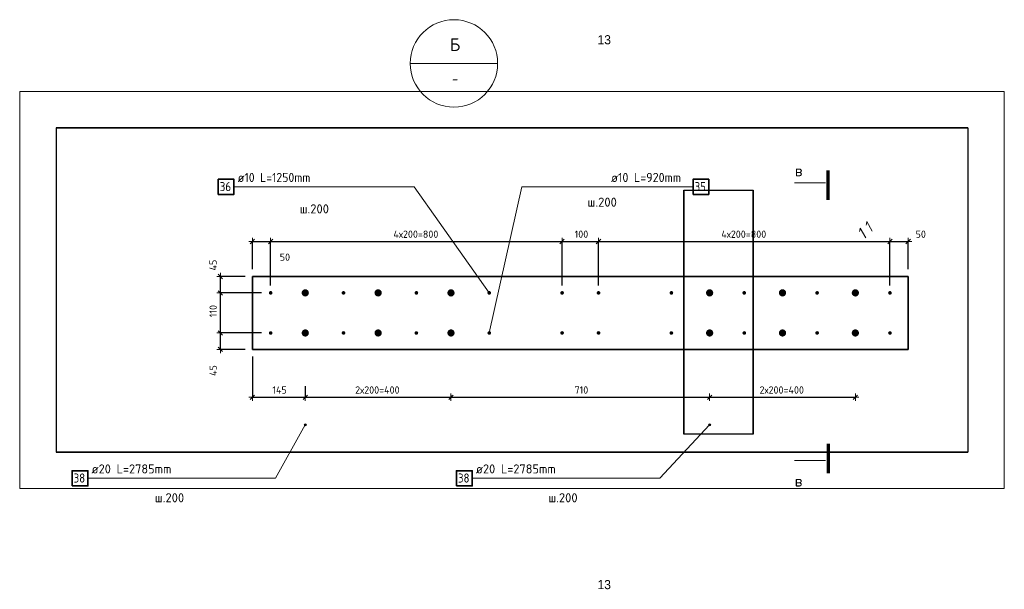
# Model space of a CAD drawing. Header units: millimetres. Extents: x -3170 to 89801, y -74170 to 82422.
# Tile 76 of 105: x 85319 to 88022, y 30643 to 32206. Entities that reach past the tile are written whole.
import ezdxf

# ---------------------------------------------------------------- set-up
doc = ezdxf.new("R2010")
doc.units = ezdxf.units.MM
doc.header["$PDMODE"] = 65
for name, color, linetype, lineweight in [('Standard', 7, 'Continuous', 25), ('Арм.стержн. Выпуски', 180, 'Continuous', 35), ('Размерная линия_ общее', 7, 'Continuous', 13), ('Размерная линия_ общее_1', 7, 'Continuous', 13)]:
    doc.layers.add(name, color=color, linetype=linetype, lineweight=lineweight)
doc.styles.add('ARIAL', font='ARIAL.TTF')
doc.styles.add('ISOCPEUR', font='ISOCPEUR')
doc.styles.add('ITALICT', font='ITALICT_.TTF')
doc.dimstyles.new('DIMSTYLE_12', dxfattribs={"dimtxt": 20, "dimasz": 20, "dimexe": 0, "dimexo": 0, "dimgap": 10, "dimtad": 2, "dimdec": 0, "dimrnd": 5, "dimzin": 12, "dimdsep": 46, "dimtxsty": 'ISOCPEUR', "dimblk1": 'ALL_ML_STRICH', "dimblk2": 'ALL_ML_STRICH', "dimsah": 1, "dimcen": 0, "dimclrd": 7, "dimclre": 256, "dimclrt": 7, "dimadec": 0, "dimazin": 0, "dimtfac": 1, "dimtdec": 0, "dimtix": 1, "dimtmove": 2, "dimatfit": 3, "dimfxl": 0, "dimtzin": 0, "dimlwd": 0, "dimlwe": -3, "dimarcsym": 0})
doc.dimstyles.new('DIMSTYLE_22', dxfattribs={"dimtxt": 20, "dimasz": 20, "dimexe": 0, "dimexo": 0, "dimgap": 10, "dimtad": 0, "dimdec": 0, "dimrnd": 5, "dimzin": 12, "dimdsep": 46, "dimtxsty": 'ISOCPEUR', "dimblk1": 'ALL_ML_STRICH', "dimblk2": 'ALL_ML_STRICH', "dimsah": 1, "dimcen": 0, "dimclrd": 7, "dimclre": 256, "dimclrt": 7, "dimadec": 0, "dimazin": 0, "dimtfac": 1, "dimtdec": 0, "dimtix": 1, "dimtmove": 2, "dimatfit": 3, "dimfxl": 0, "dimtzin": 0, "dimlwd": 0, "dimlwe": -3, "dimarcsym": 0})

# ---------------------------------------------------------------- blocks, each defined once
blk = doc.blocks.new('ALL_ML_STRICH')
at = {"color": 0, "linetype": 'ByBlock', "lineweight": -2}
for p, q in [((-1, 0), (0.5, 0)), ((-0.3, -0.3), (0.3, 0.3)), ((0, -0.5), (0, 0.5))]:
    blk.add_line(p, q, dxfattribs=at)
blk = doc.blocks.new('*D719')
at = {"layer": 'DEFPOINTS', "color": 7, "linetype": 'Continuous', "lineweight": 13, "transparency": 33554687}
for p in [(85957.7, 31301.4), (86102.7, 31220.4), (85957.7, 31169.9)]:
    blk.add_point(p, dxfattribs=at)
at = {"layer": 'Размерная линия_ общее_1', "color": 253, "linetype": 'Continuous', "lineweight": -2, "true_color": 0xa0a0a0, "transparency": 33554687}
for p, q in [((85957.7, 31281.4), (85957.7, 31169.9)), ((86102.7, 31200.4), (86102.7, 31169.9))]:
    blk.add_line(p, q, dxfattribs=at)
at = {"layer": 'Размерная линия_ общее_1', "color": 7, "linetype": 'Continuous', "lineweight": -2, "transparency": 33554687}
blk.add_line((85957.7, 31169.9), (86102.7, 31169.9), dxfattribs=at)
at = {"layer": 'Размерная линия_ общее_1', "color": 7, "linetype": 'Continuous', "lineweight": 13, "transparency": 33554687, "xscale": 20, "yscale": 20, "zscale": 20, "rotation": 180}
blk.add_blockref('ALL_ML_STRICH', (85957.7, 31169.9), dxfattribs=at)
at = {"layer": 'Размерная линия_ общее_1', "color": 7, "linetype": 'Continuous', "lineweight": 13, "transparency": 33554687, "xscale": 20, "yscale": 20, "zscale": 20}
blk.add_blockref('ALL_ML_STRICH', (86102.7, 31169.9), dxfattribs=at)
at = {"layer": 'Размерная линия_ общее_1', "color": 7, "linetype": 'Continuous', "lineweight": 13, "transparency": 33554687, "insert": (86032.2, 31189.9), "char_height": 20, "width": 60, "attachment_point": 5, "style": 'ISOCPEUR'}
blk.add_mtext('\\A1;{145}', dxfattribs=at)
blk = doc.blocks.new('*D720')
at = {"layer": 'DEFPOINTS', "color": 7, "linetype": 'Continuous', "lineweight": 13, "transparency": 33554687}
for p in [(86102.7, 31220.4), (86502.7, 31195.4), (86102.7, 31169.9)]:
    blk.add_point(p, dxfattribs=at)
at = {"layer": 'Размерная линия_ общее_1', "color": 253, "linetype": 'Continuous', "lineweight": -2, "true_color": 0xa0a0a0, "transparency": 33554687}
for p, q in [((86102.7, 31200.4), (86102.7, 31169.9)), ((86502.7, 31175.4), (86502.7, 31169.9))]:
    blk.add_line(p, q, dxfattribs=at)
at = {"layer": 'Размерная линия_ общее_1', "color": 7, "linetype": 'Continuous', "lineweight": -2, "transparency": 33554687}
blk.add_line((86102.7, 31169.9), (86502.7, 31169.9), dxfattribs=at)
at = {"layer": 'Размерная линия_ общее_1', "color": 7, "linetype": 'Continuous', "lineweight": 13, "transparency": 33554687, "xscale": 20, "yscale": 20, "zscale": 20, "rotation": 180}
blk.add_blockref('ALL_ML_STRICH', (86102.7, 31169.9), dxfattribs=at)
at = {"layer": 'Размерная линия_ общее_1', "color": 7, "linetype": 'Continuous', "lineweight": 13, "transparency": 33554687, "xscale": 20, "yscale": 20, "zscale": 20}
blk.add_blockref('ALL_ML_STRICH', (86502.7, 31169.9), dxfattribs=at)
at = {"layer": 'Размерная линия_ общее_1', "color": 7, "linetype": 'Continuous', "lineweight": 13, "transparency": 33554687, "insert": (86239.7, 31199.9), "char_height": 20, "width": 1, "attachment_point": 1, "line_spacing_factor": 0.60241, "style": 'ISOCPEUR'}
blk.add_mtext('2х200=400', dxfattribs=at)
blk = doc.blocks.new('*D721')
at = {"layer": 'DEFPOINTS', "color": 7, "linetype": 'Continuous', "lineweight": 13, "transparency": 33554687}
for p in [(86502.7, 31195.4), (86502.7, 31169.9), (87212.7, 31186.9)]:
    blk.add_point(p, dxfattribs=at)
at = {"layer": 'Размерная линия_ общее_1', "color": 253, "linetype": 'Continuous', "lineweight": -2, "true_color": 0xa0a0a0, "transparency": 33554687}
for p, q in [((86502.7, 31175.4), (86502.7, 31169.9)), ((87212.7, 31169.9), (87212.7, 31169.9))]:
    blk.add_line(p, q, dxfattribs=at)
at = {"layer": 'Размерная линия_ общее_1', "color": 7, "linetype": 'Continuous', "lineweight": -2, "transparency": 33554687}
blk.add_line((86502.7, 31169.9), (87212.7, 31169.9), dxfattribs=at)
at = {"layer": 'Размерная линия_ общее_1', "color": 7, "linetype": 'Continuous', "lineweight": 13, "transparency": 33554687, "xscale": 20, "yscale": 20, "zscale": 20, "rotation": 180}
blk.add_blockref('ALL_ML_STRICH', (86502.7, 31169.9), dxfattribs=at)
at = {"layer": 'Размерная линия_ общее_1', "color": 7, "linetype": 'Continuous', "lineweight": 13, "transparency": 33554687, "xscale": 20, "yscale": 20, "zscale": 20}
blk.add_blockref('ALL_ML_STRICH', (87212.7, 31169.9), dxfattribs=at)
at = {"layer": 'Размерная линия_ общее_1', "color": 7, "linetype": 'Continuous', "lineweight": 13, "transparency": 33554687, "insert": (86860.7, 31189.9), "char_height": 20, "width": 60, "attachment_point": 5, "style": 'ISOCPEUR'}
blk.add_mtext('\\A1;{710}', dxfattribs=at)
blk = doc.blocks.new('*D722')
at = {"layer": 'DEFPOINTS', "color": 7, "linetype": 'Continuous', "lineweight": 13, "transparency": 33554687}
for p in [(87212.7, 31186.9), (87212.7, 31169.9), (87612.7, 31178.4)]:
    blk.add_point(p, dxfattribs=at)
at = {"layer": 'Размерная линия_ общее_1', "color": 253, "linetype": 'Continuous', "lineweight": -2, "true_color": 0xa0a0a0, "transparency": 33554687}
for p, q in [((87212.7, 31169.9), (87212.7, 31169.9)), ((87612.7, 31169.9), (87612.7, 31169.9))]:
    blk.add_line(p, q, dxfattribs=at)
at = {"layer": 'Размерная линия_ общее_1', "color": 7, "linetype": 'Continuous', "lineweight": -2, "transparency": 33554687}
blk.add_line((87212.7, 31169.9), (87612.7, 31169.9), dxfattribs=at)
at = {"layer": 'Размерная линия_ общее_1', "color": 7, "linetype": 'Continuous', "lineweight": 13, "transparency": 33554687, "xscale": 20, "yscale": 20, "zscale": 20, "rotation": 180}
blk.add_blockref('ALL_ML_STRICH', (87212.7, 31169.9), dxfattribs=at)
at = {"layer": 'Размерная линия_ общее_1', "color": 7, "linetype": 'Continuous', "lineweight": 13, "transparency": 33554687, "xscale": 20, "yscale": 20, "zscale": 20}
blk.add_blockref('ALL_ML_STRICH', (87612.7, 31169.9), dxfattribs=at)
at = {"layer": 'Размерная линия_ общее_1', "color": 7, "linetype": 'Continuous', "lineweight": 13, "transparency": 33554687, "insert": (87349.7, 31199.9), "char_height": 20, "width": 1, "attachment_point": 1, "line_spacing_factor": 0.60241, "style": 'ISOCPEUR'}
blk.add_mtext('2х200=400', dxfattribs=at)
blk = doc.blocks.new('*D723')
at = {"layer": 'DEFPOINTS', "color": 7, "linetype": 'Continuous', "lineweight": 13, "transparency": 33554687}
for p in [(86002.7, 31346.4), (85869.7, 31301.4), (85957.7, 31301.4)]:
    blk.add_point(p, dxfattribs=at)
at = {"layer": 'Размерная линия_ общее_1', "color": 253, "linetype": 'Continuous', "lineweight": -2, "true_color": 0xa0a0a0, "transparency": 33554687}
for p, q in [((85982.7, 31346.4), (85869.7, 31346.4)), ((85937.7, 31301.4), (85869.7, 31301.4))]:
    blk.add_line(p, q, dxfattribs=at)
at = {"layer": 'Размерная линия_ общее_1', "color": 7, "linetype": 'Continuous', "lineweight": -2, "transparency": 33554687}
blk.add_line((85869.7, 31301.4), (85869.7, 31346.4), dxfattribs=at)
at = {"layer": 'Размерная линия_ общее_1', "color": 7, "linetype": 'Continuous', "lineweight": 13, "transparency": 33554687, "xscale": 20, "yscale": 20, "zscale": 20}
for p, rotation in [((85869.7, 31346.4), 90), ((85869.7, 31301.4), 270)]:
    blk.add_blockref('ALL_ML_STRICH', p, dxfattribs=dict(at, rotation=rotation))
at = {"layer": 'Размерная линия_ общее_1', "color": 7, "linetype": 'Continuous', "lineweight": 13, "transparency": 33554687, "insert": (85849.9, 31243.3), "char_height": 20, "width": 40, "attachment_point": 5, "rotation": 90, "style": 'ISOCPEUR'}
blk.add_mtext('\\A1;{45}', dxfattribs=at)
blk = doc.blocks.new('*D724')
at = {"layer": 'DEFPOINTS', "color": 7, "linetype": 'Continuous', "lineweight": 13, "transparency": 33554687}
for p in [(86002.7, 31456.4), (85869.7, 31346.4), (86002.7, 31346.4)]:
    blk.add_point(p, dxfattribs=at)
at = {"layer": 'Размерная линия_ общее_1', "color": 253, "linetype": 'Continuous', "lineweight": -2, "true_color": 0xa0a0a0, "transparency": 33554687}
for p, q in [((85982.7, 31456.4), (85869.7, 31456.4)), ((85982.7, 31346.4), (85869.7, 31346.4))]:
    blk.add_line(p, q, dxfattribs=at)
at = {"layer": 'Размерная линия_ общее_1', "color": 7, "linetype": 'Continuous', "lineweight": -2, "transparency": 33554687}
blk.add_line((85869.7, 31346.4), (85869.7, 31456.4), dxfattribs=at)
at = {"layer": 'Размерная линия_ общее_1', "color": 7, "linetype": 'Continuous', "lineweight": 13, "transparency": 33554687, "xscale": 20, "yscale": 20, "zscale": 20}
for p, rotation in [((85869.7, 31456.4), 90), ((85869.7, 31346.4), 270)]:
    blk.add_blockref('ALL_ML_STRICH', p, dxfattribs=dict(at, rotation=rotation))
at = {"layer": 'Размерная линия_ общее_1', "color": 7, "linetype": 'Continuous', "lineweight": 13, "transparency": 33554687, "insert": (85849.7, 31406.4), "char_height": 20, "width": 60, "attachment_point": 5, "rotation": 90, "style": 'ISOCPEUR'}
blk.add_mtext('\\A1;{110}', dxfattribs=at)
blk = doc.blocks.new('*D725')
at = {"layer": 'DEFPOINTS', "color": 7, "linetype": 'Continuous', "lineweight": 13, "transparency": 33554687}
for p in [(85957.7, 31501.4), (85869.7, 31456.4), (86002.7, 31456.4)]:
    blk.add_point(p, dxfattribs=at)
at = {"layer": 'Размерная линия_ общее_1', "color": 253, "linetype": 'Continuous', "lineweight": -2, "true_color": 0xa0a0a0, "transparency": 33554687}
for p, q in [((85937.7, 31501.4), (85869.7, 31501.4)), ((85982.7, 31456.4), (85869.7, 31456.4))]:
    blk.add_line(p, q, dxfattribs=at)
at = {"layer": 'Размерная линия_ общее_1', "color": 7, "linetype": 'Continuous', "lineweight": -2, "transparency": 33554687}
blk.add_line((85869.7, 31456.4), (85869.7, 31501.4), dxfattribs=at)
at = {"layer": 'Размерная линия_ общее_1', "color": 7, "linetype": 'Continuous', "lineweight": 13, "transparency": 33554687, "xscale": 20, "yscale": 20, "zscale": 20}
for p, rotation in [((85869.7, 31501.4), 90), ((85869.7, 31456.4), 270)]:
    blk.add_blockref('ALL_ML_STRICH', p, dxfattribs=dict(at, rotation=rotation))
at = {"layer": 'Размерная линия_ общее_1', "color": 7, "linetype": 'Continuous', "lineweight": 13, "transparency": 33554687, "insert": (85849.7, 31532.7), "char_height": 20, "width": 40, "attachment_point": 5, "rotation": 90, "style": 'ISOCPEUR'}
blk.add_mtext('\\A1;{45}', dxfattribs=at)
blk = doc.blocks.new('*D726')
at = {"layer": 'DEFPOINTS', "color": 7, "linetype": 'Continuous', "lineweight": 13, "transparency": 33554687}
for p in [(85957.7, 31597.5), (85957.7, 31501.4), (86007.7, 31456.4)]:
    blk.add_point(p, dxfattribs=at)
at = {"layer": 'Размерная линия_ общее_1', "color": 253, "linetype": 'Continuous', "lineweight": -2, "true_color": 0xa0a0a0, "transparency": 33554687}
for p, q in [((85957.7, 31521.4), (85957.7, 31597.5)), ((86007.7, 31476.4), (86007.7, 31597.5))]:
    blk.add_line(p, q, dxfattribs=at)
at = {"layer": 'Размерная линия_ общее_1', "color": 7, "linetype": 'Continuous', "lineweight": -2, "transparency": 33554687}
blk.add_line((85957.7, 31597.5), (86007.7, 31597.5), dxfattribs=at)
at = {"layer": 'Размерная линия_ общее_1', "color": 7, "linetype": 'Continuous', "lineweight": 13, "transparency": 33554687, "xscale": 20, "yscale": 20, "zscale": 20, "rotation": 180}
blk.add_blockref('ALL_ML_STRICH', (85957.7, 31597.5), dxfattribs=at)
at = {"layer": 'Размерная линия_ общее_1', "color": 7, "linetype": 'Continuous', "lineweight": 13, "transparency": 33554687, "xscale": 20, "yscale": 20, "zscale": 20}
blk.add_blockref('ALL_ML_STRICH', (86007.7, 31597.5), dxfattribs=at)
at = {"layer": 'Размерная линия_ общее_1', "color": 7, "linetype": 'Continuous', "lineweight": 13, "transparency": 33554687, "insert": (86046.9, 31554.5), "char_height": 20, "width": 40, "attachment_point": 5, "style": 'ISOCPEUR'}
blk.add_mtext('\\A1;{50}', dxfattribs=at)
blk = doc.blocks.new('*D727')
at = {"layer": 'DEFPOINTS', "color": 7, "linetype": 'Continuous', "lineweight": 13, "transparency": 33554687}
for p in [(86007.7, 31597.5), (86007.7, 31456.4), (86807.7, 31456.4)]:
    blk.add_point(p, dxfattribs=at)
at = {"layer": 'Размерная линия_ общее_1', "color": 253, "linetype": 'Continuous', "lineweight": -2, "true_color": 0xa0a0a0, "transparency": 33554687}
for p, q in [((86007.7, 31476.4), (86007.7, 31597.5)), ((86807.7, 31476.4), (86807.7, 31597.5))]:
    blk.add_line(p, q, dxfattribs=at)
at = {"layer": 'Размерная линия_ общее_1', "color": 7, "linetype": 'Continuous', "lineweight": -2, "transparency": 33554687}
blk.add_line((86007.7, 31597.5), (86807.7, 31597.5), dxfattribs=at)
at = {"layer": 'Размерная линия_ общее_1', "color": 7, "linetype": 'Continuous', "lineweight": 13, "transparency": 33554687, "xscale": 20, "yscale": 20, "zscale": 20, "rotation": 180}
blk.add_blockref('ALL_ML_STRICH', (86007.7, 31597.5), dxfattribs=at)
at = {"layer": 'Размерная линия_ общее_1', "color": 7, "linetype": 'Continuous', "lineweight": 13, "transparency": 33554687, "xscale": 20, "yscale": 20, "zscale": 20}
blk.add_blockref('ALL_ML_STRICH', (86807.7, 31597.5), dxfattribs=at)
at = {"layer": 'Размерная линия_ общее_1', "color": 7, "linetype": 'Continuous', "lineweight": 13, "transparency": 33554687, "insert": (86344.7, 31627.5), "char_height": 20, "width": 1, "attachment_point": 1, "line_spacing_factor": 0.60241, "style": 'ISOCPEUR'}
blk.add_mtext('4х200=800', dxfattribs=at)
blk = doc.blocks.new('*D728')
at = {"layer": 'DEFPOINTS', "color": 7, "linetype": 'Continuous', "lineweight": 13, "transparency": 33554687}
for p in [(86807.7, 31597.5), (86807.7, 31456.4), (86907.7, 31456.4)]:
    blk.add_point(p, dxfattribs=at)
at = {"layer": 'Размерная линия_ общее_1', "color": 253, "linetype": 'Continuous', "lineweight": -2, "true_color": 0xa0a0a0, "transparency": 33554687}
for p, q in [((86807.7, 31476.4), (86807.7, 31597.5)), ((86907.7, 31476.4), (86907.7, 31597.5))]:
    blk.add_line(p, q, dxfattribs=at)
at = {"layer": 'Размерная линия_ общее_1', "color": 7, "linetype": 'Continuous', "lineweight": -2, "transparency": 33554687}
blk.add_line((86807.7, 31597.5), (86907.7, 31597.5), dxfattribs=at)
at = {"layer": 'Размерная линия_ общее_1', "color": 7, "linetype": 'Continuous', "lineweight": 13, "transparency": 33554687, "xscale": 20, "yscale": 20, "zscale": 20, "rotation": 180}
blk.add_blockref('ALL_ML_STRICH', (86807.7, 31597.5), dxfattribs=at)
at = {"layer": 'Размерная линия_ общее_1', "color": 7, "linetype": 'Continuous', "lineweight": 13, "transparency": 33554687, "xscale": 20, "yscale": 20, "zscale": 20}
blk.add_blockref('ALL_ML_STRICH', (86907.7, 31597.5), dxfattribs=at)
at = {"layer": 'Размерная линия_ общее_1', "color": 7, "linetype": 'Continuous', "lineweight": 13, "transparency": 33554687, "insert": (86860.7, 31617.5), "char_height": 20, "width": 60, "attachment_point": 5, "style": 'ISOCPEUR'}
blk.add_mtext('\\A1;{100}', dxfattribs=at)
blk = doc.blocks.new('*D729')
at = {"layer": 'DEFPOINTS', "color": 7, "linetype": 'Continuous', "lineweight": 13, "transparency": 33554687}
for p in [(86907.7, 31597.5), (86907.7, 31456.4), (87707.7, 31456.4)]:
    blk.add_point(p, dxfattribs=at)
at = {"layer": 'Размерная линия_ общее_1', "color": 253, "linetype": 'Continuous', "lineweight": -2, "true_color": 0xa0a0a0, "transparency": 33554687}
for p, q in [((86907.7, 31476.4), (86907.7, 31597.5)), ((87707.7, 31476.4), (87707.7, 31597.5))]:
    blk.add_line(p, q, dxfattribs=at)
at = {"layer": 'Размерная линия_ общее_1', "color": 7, "linetype": 'Continuous', "lineweight": -2, "transparency": 33554687}
blk.add_line((86907.7, 31597.5), (87707.7, 31597.5), dxfattribs=at)
at = {"layer": 'Размерная линия_ общее_1', "color": 7, "linetype": 'Continuous', "lineweight": 13, "transparency": 33554687, "xscale": 20, "yscale": 20, "zscale": 20, "rotation": 180}
blk.add_blockref('ALL_ML_STRICH', (86907.7, 31597.5), dxfattribs=at)
at = {"layer": 'Размерная линия_ общее_1', "color": 7, "linetype": 'Continuous', "lineweight": 13, "transparency": 33554687, "xscale": 20, "yscale": 20, "zscale": 20}
blk.add_blockref('ALL_ML_STRICH', (87707.7, 31597.5), dxfattribs=at)
at = {"layer": 'Размерная линия_ общее_1', "color": 7, "linetype": 'Continuous', "lineweight": 13, "transparency": 33554687, "insert": (87244.7, 31627.5), "char_height": 20, "width": 1, "attachment_point": 1, "line_spacing_factor": 0.60241, "style": 'ISOCPEUR'}
blk.add_mtext('4х200=800', dxfattribs=at)
blk = doc.blocks.new('*D730')
at = {"layer": 'DEFPOINTS', "color": 7, "linetype": 'Continuous', "lineweight": 13, "transparency": 33554687}
for p in [(87707.7, 31597.5), (87757.7, 31501.4), (87707.7, 31456.4)]:
    blk.add_point(p, dxfattribs=at)
at = {"layer": 'Размерная линия_ общее_1', "color": 253, "linetype": 'Continuous', "lineweight": -2, "true_color": 0xa0a0a0, "transparency": 33554687}
for p, q in [((87707.7, 31476.4), (87707.7, 31597.5)), ((87757.7, 31521.4), (87757.7, 31597.5))]:
    blk.add_line(p, q, dxfattribs=at)
at = {"layer": 'Размерная линия_ общее_1', "color": 7, "linetype": 'Continuous', "lineweight": -2, "transparency": 33554687}
blk.add_line((87707.7, 31597.5), (87757.7, 31597.5), dxfattribs=at)
at = {"layer": 'Размерная линия_ общее_1', "color": 7, "linetype": 'Continuous', "lineweight": 13, "transparency": 33554687, "xscale": 20, "yscale": 20, "zscale": 20, "rotation": 180}
blk.add_blockref('ALL_ML_STRICH', (87707.7, 31597.5), dxfattribs=at)
at = {"layer": 'Размерная линия_ общее_1', "color": 7, "linetype": 'Continuous', "lineweight": 13, "transparency": 33554687, "xscale": 20, "yscale": 20, "zscale": 20}
blk.add_blockref('ALL_ML_STRICH', (87757.7, 31597.5), dxfattribs=at)
at = {"layer": 'Размерная линия_ общее_1', "color": 7, "linetype": 'Continuous', "lineweight": 13, "transparency": 33554687, "insert": (87792.2, 31617.4), "char_height": 20, "width": 40, "attachment_point": 5, "style": 'ISOCPEUR'}
blk.add_mtext('\\A1;{50}', dxfattribs=at)
blk = doc.blocks.new('ЭЛЕМЕНТ_УЗОРА_9')
at = {"layer": 'Арм.стержн. Выпуски', "linetype": 'Continuous', "lineweight": 13, "transparency": 33554687}
for points in [[(86099.8, 31094.4), (86105.4, 31093), (86100.1, 31095.9)], [(86100.2, 31092.9), (86104.3, 31091.9), (86099.8, 31094.4)], [(86099.8, 31094.4), (86104.3, 31091.9), (86105.4, 31093)], [(86100.1, 31095.9), (86105.7, 31094.5), (86101.2, 31097)], [(86100.1, 31095.9), (86105.4, 31093), (86105.7, 31094.5)], [(86102.8, 31091.5), (86100.2, 31092.9), (86101.3, 31091.8)], [(86100.2, 31092.9), (86102.8, 31091.5), (86104.3, 31091.9)], [(86101.2, 31097), (86105.3, 31096), (86102.7, 31097.4)], [(86101.2, 31097), (86105.7, 31094.5), (86105.3, 31096)], [(86102.7, 31097.4), (86105.3, 31096), (86104.2, 31097.1)]]:
    blk.add_hatch(color=7, dxfattribs=at).paths.add_polyline_path(points)
at = {"layer": 'Арм.стержн. Выпуски', "color": 7, "linetype": 'Continuous', "lineweight": 13, "transparency": 33554687}
for p, q in [((86021, 30947.5), (86102.7, 31094.4)), ((86100.1, 31095.9), (86100.1, 31095.9)), ((86101.3, 31091.8), (86101.3, 31091.8)), ((86104.2, 31097.1), (86104.2, 31097.1)), ((86105.4, 31093), (86105.4, 31093))]:
    blk.add_line(p, q, dxfattribs=at)
blk.add_circle((86102.7, 31094.4), 3, dxfattribs=at)
blk = doc.blocks.new('ЭЛЕМЕНТ_УЗОРА_10')
at = {"layer": 'Арм.стержн. Выпуски', "linetype": 'Continuous', "lineweight": 13, "transparency": 33554687}
for points in [[(87209.8, 31095.1), (87214.9, 31092.4), (87210.5, 31096.5)], [(87209.9, 31093.6), (87213.6, 31091.6), (87209.8, 31095.1)], [(87209.8, 31095.1), (87213.6, 31091.6), (87214.9, 31092.4)], [(87212.1, 31091.5), (87209.9, 31093.6), (87210.7, 31092.2)], [(87209.9, 31093.6), (87212.1, 31091.5), (87213.6, 31091.6)], [(87210.5, 31096.5), (87215.6, 31093.8), (87211.9, 31097.3)], [(87210.5, 31096.5), (87214.9, 31092.4), (87215.6, 31093.8)], [(87211.9, 31097.3), (87215.6, 31093.8), (87215.6, 31095.3)], [(87211.9, 31097.3), (87215.6, 31095.3), (87213.4, 31097.3)], [(87213.4, 31097.3), (87215.6, 31095.3), (87214.8, 31096.6)]]:
    blk.add_hatch(color=7, dxfattribs=at).paths.add_polyline_path(points)
at = {"layer": 'Арм.стержн. Выпуски', "color": 7, "linetype": 'Continuous', "lineweight": 13, "transparency": 33554687}
for p, q in [((87076, 30947.5), (87212.7, 31094.4)), ((87210.5, 31096.5), (87210.5, 31096.5)), ((87210.7, 31092.2), (87210.7, 31092.2)), ((87214.8, 31096.6), (87214.8, 31096.6)), ((87214.9, 31092.4), (87214.9, 31092.4))]:
    blk.add_line(p, q, dxfattribs=at)
blk.add_circle((87212.7, 31094.4), 3, dxfattribs=at)

msp = doc.modelspace()

# ---------------------------------------------------------------- hatches: boundary and pattern name
at = {"layer": 'Арм.стержн. Выпуски', "linetype": 'Continuous', "lineweight": 35, "transparency": 33554687}
for color, points in [(4, [(86012.7, 31456.4), (86012.4, 31458.4), (86011.3, 31460), (86009.7, 31461.1), (86007.7, 31461.4), (86005.8, 31461.1), (86004.2, 31460), (86003.1, 31458.4), (86002.7, 31456.4), (86003.1, 31454.5), (86004.2, 31452.9), (86005.8, 31451.8), (86007.7, 31451.4), (86009.7, 31451.8), (86011.3, 31452.9), (86012.4, 31454.5)]), (7, [(86112.7, 31456.4), (86112, 31460.3), (86109.8, 31463.5), (86106.6, 31465.7), (86102.7, 31466.4), (86098.9, 31465.7), (86095.7, 31463.5), (86093.5, 31460.3), (86092.7, 31456.4), (86093.5, 31452.6), (86095.7, 31449.4), (86098.9, 31447.2), (86102.7, 31446.4), (86106.6, 31447.2), (86109.8, 31449.4), (86112, 31452.6)]), (4, [(86212.7, 31456.4), (86212.4, 31458.4), (86211.3, 31460), (86209.7, 31461.1), (86207.7, 31461.4), (86205.8, 31461.1), (86204.2, 31460), (86203.1, 31458.4), (86202.7, 31456.4), (86203.1, 31454.5), (86204.2, 31452.9), (86205.8, 31451.8), (86207.7, 31451.4), (86209.7, 31451.8), (86211.3, 31452.9), (86212.4, 31454.5)]), (7, [(86312.7, 31456.4), (86312, 31460.3), (86309.8, 31463.5), (86306.6, 31465.7), (86302.7, 31466.4), (86298.9, 31465.7), (86295.7, 31463.5), (86293.5, 31460.3), (86292.7, 31456.4), (86293.5, 31452.6), (86295.7, 31449.4), (86298.9, 31447.2), (86302.7, 31446.4), (86306.6, 31447.2), (86309.8, 31449.4), (86312, 31452.6)]), (4, [(86412.7, 31456.4), (86412.4, 31458.4), (86411.3, 31460), (86409.7, 31461.1), (86407.7, 31461.4), (86405.8, 31461.1), (86404.2, 31460), (86403.1, 31458.4), (86402.7, 31456.4), (86403.1, 31454.5), (86404.2, 31452.9), (86405.8, 31451.8), (86407.7, 31451.4), (86409.7, 31451.8), (86411.3, 31452.9), (86412.4, 31454.5)]), (7, [(86512.7, 31456.4), (86512, 31460.3), (86509.8, 31463.5), (86506.6, 31465.7), (86502.7, 31466.4), (86498.9, 31465.7), (86495.7, 31463.5), (86493.5, 31460.3), (86492.7, 31456.4), (86493.5, 31452.6), (86495.7, 31449.4), (86498.9, 31447.2), (86502.7, 31446.4), (86506.6, 31447.2), (86509.8, 31449.4), (86512, 31452.6)]), (4, [(86612.7, 31456.4), (86612.4, 31458.4), (86611.3, 31460), (86609.7, 31461.1), (86607.7, 31461.4), (86605.8, 31461.1), (86604.2, 31460), (86603.1, 31458.4), (86602.7, 31456.4), (86603.1, 31454.5), (86604.2, 31452.9), (86605.8, 31451.8), (86607.7, 31451.4), (86609.7, 31451.8), (86611.3, 31452.9), (86612.4, 31454.5)]), (4, [(86812.7, 31456.4), (86812.4, 31458.4), (86811.3, 31460), (86809.7, 31461.1), (86807.7, 31461.4), (86805.8, 31461.1), (86804.2, 31460), (86803.1, 31458.4), (86802.7, 31456.4), (86803.1, 31454.5), (86804.2, 31452.9), (86805.8, 31451.8), (86807.7, 31451.4), (86809.7, 31451.8), (86811.3, 31452.9), (86812.4, 31454.5)]), (4, [(86912.7, 31456.4), (86912.4, 31458.4), (86911.3, 31460), (86909.7, 31461.1), (86907.7, 31461.4), (86905.8, 31461.1), (86904.2, 31460), (86903.1, 31458.4), (86902.7, 31456.4), (86903.1, 31454.5), (86904.2, 31452.9), (86905.8, 31451.8), (86907.7, 31451.4), (86909.7, 31451.8), (86911.3, 31452.9), (86912.4, 31454.5)]), (4, [(87112.7, 31456.4), (87112.4, 31458.4), (87111.3, 31460), (87109.7, 31461.1), (87107.7, 31461.4), (87105.8, 31461.1), (87104.2, 31460), (87103.1, 31458.4), (87102.7, 31456.4), (87103.1, 31454.5), (87104.2, 31452.9), (87105.8, 31451.8), (87107.7, 31451.4), (87109.7, 31451.8), (87111.3, 31452.9), (87112.4, 31454.5)]), (7, [(87222.7, 31456.4), (87222, 31460.3), (87219.8, 31463.5), (87216.6, 31465.7), (87212.7, 31466.4), (87208.9, 31465.7), (87205.7, 31463.5), (87203.5, 31460.3), (87202.7, 31456.4), (87203.5, 31452.6), (87205.7, 31449.4), (87208.9, 31447.2), (87212.7, 31446.4), (87216.6, 31447.2), (87219.8, 31449.4), (87222, 31452.6)]), (4, [(87312.7, 31456.4), (87312.4, 31458.4), (87311.3, 31460), (87309.7, 31461.1), (87307.7, 31461.4), (87305.8, 31461.1), (87304.2, 31460), (87303.1, 31458.4), (87302.7, 31456.4), (87303.1, 31454.5), (87304.2, 31452.9), (87305.8, 31451.8), (87307.7, 31451.4), (87309.7, 31451.8), (87311.3, 31452.9), (87312.4, 31454.5)]), (7, [(87422.7, 31456.4), (87422, 31460.3), (87419.8, 31463.5), (87416.6, 31465.7), (87412.7, 31466.4), (87408.9, 31465.7), (87405.7, 31463.5), (87403.5, 31460.3), (87402.7, 31456.4), (87403.5, 31452.6), (87405.7, 31449.4), (87408.9, 31447.2), (87412.7, 31446.4), (87416.6, 31447.2), (87419.8, 31449.4), (87422, 31452.6)]), (4, [(87512.7, 31456.4), (87512.4, 31458.4), (87511.3, 31460), (87509.7, 31461.1), (87507.7, 31461.4), (87505.8, 31461.1), (87504.2, 31460), (87503.1, 31458.4), (87502.7, 31456.4), (87503.1, 31454.5), (87504.2, 31452.9), (87505.8, 31451.8), (87507.7, 31451.4), (87509.7, 31451.8), (87511.3, 31452.9), (87512.4, 31454.5)]), (7, [(87622.7, 31456.4), (87622, 31460.3), (87619.8, 31463.5), (87616.6, 31465.7), (87612.7, 31466.4), (87608.9, 31465.7), (87605.7, 31463.5), (87603.5, 31460.3), (87602.7, 31456.4), (87603.5, 31452.6), (87605.7, 31449.4), (87608.9, 31447.2), (87612.7, 31446.4), (87616.6, 31447.2), (87619.8, 31449.4), (87622, 31452.6)]), (4, [(87712.7, 31456.4), (87712.4, 31458.4), (87711.3, 31460), (87709.7, 31461.1), (87707.7, 31461.4), (87705.8, 31461.1), (87704.2, 31460), (87703.1, 31458.4), (87702.7, 31456.4), (87703.1, 31454.5), (87704.2, 31452.9), (87705.8, 31451.8), (87707.7, 31451.4), (87709.7, 31451.8), (87711.3, 31452.9), (87712.4, 31454.5)]), (7, [(86112.7, 31346.4), (86112, 31350.3), (86109.8, 31353.5), (86106.6, 31355.7), (86102.7, 31356.4), (86098.9, 31355.7), (86095.7, 31353.5), (86093.5, 31350.3), (86092.7, 31346.4), (86093.5, 31342.6), (86095.7, 31339.4), (86098.9, 31337.2), (86102.7, 31336.4), (86106.6, 31337.2), (86109.8, 31339.4), (86112, 31342.6)]), (7, [(86312.7, 31346.4), (86312, 31350.3), (86309.8, 31353.5), (86306.6, 31355.7), (86302.7, 31356.4), (86298.9, 31355.7), (86295.7, 31353.5), (86293.5, 31350.3), (86292.7, 31346.4), (86293.5, 31342.6), (86295.7, 31339.4), (86298.9, 31337.2), (86302.7, 31336.4), (86306.6, 31337.2), (86309.8, 31339.4), (86312, 31342.6)]), (7, [(86512.7, 31346.4), (86512, 31350.3), (86509.8, 31353.5), (86506.6, 31355.7), (86502.7, 31356.4), (86498.9, 31355.7), (86495.7, 31353.5), (86493.5, 31350.3), (86492.7, 31346.4), (86493.5, 31342.6), (86495.7, 31339.4), (86498.9, 31337.2), (86502.7, 31336.4), (86506.6, 31337.2), (86509.8, 31339.4), (86512, 31342.6)]), (7, [(87222.7, 31346.4), (87222, 31350.3), (87219.8, 31353.5), (87216.6, 31355.7), (87212.7, 31356.4), (87208.9, 31355.7), (87205.7, 31353.5), (87203.5, 31350.3), (87202.7, 31346.4), (87203.5, 31342.6), (87205.7, 31339.4), (87208.9, 31337.2), (87212.7, 31336.4), (87216.6, 31337.2), (87219.8, 31339.4), (87222, 31342.6)]), (7, [(87422.7, 31346.4), (87422, 31350.3), (87419.8, 31353.5), (87416.6, 31355.7), (87412.7, 31356.4), (87408.9, 31355.7), (87405.7, 31353.5), (87403.5, 31350.3), (87402.7, 31346.4), (87403.5, 31342.6), (87405.7, 31339.4), (87408.9, 31337.2), (87412.7, 31336.4), (87416.6, 31337.2), (87419.8, 31339.4), (87422, 31342.6)]), (7, [(87622.7, 31346.4), (87622, 31350.3), (87619.8, 31353.5), (87616.6, 31355.7), (87612.7, 31356.4), (87608.9, 31355.7), (87605.7, 31353.5), (87603.5, 31350.3), (87602.7, 31346.4), (87603.5, 31342.6), (87605.7, 31339.4), (87608.9, 31337.2), (87612.7, 31336.4), (87616.6, 31337.2), (87619.8, 31339.4), (87622, 31342.6)]), (4, [(86012.7, 31346.4), (86012.4, 31348.4), (86011.3, 31350), (86009.7, 31351.1), (86007.7, 31351.4), (86005.8, 31351.1), (86004.2, 31350), (86003.1, 31348.4), (86002.7, 31346.4), (86003.1, 31344.5), (86004.2, 31342.9), (86005.8, 31341.8), (86007.7, 31341.4), (86009.7, 31341.8), (86011.3, 31342.9), (86012.4, 31344.5)]), (4, [(86212.7, 31346.4), (86212.4, 31348.4), (86211.3, 31350), (86209.7, 31351.1), (86207.7, 31351.4), (86205.8, 31351.1), (86204.2, 31350), (86203.1, 31348.4), (86202.7, 31346.4), (86203.1, 31344.5), (86204.2, 31342.9), (86205.8, 31341.8), (86207.7, 31341.4), (86209.7, 31341.8), (86211.3, 31342.9), (86212.4, 31344.5)]), (4, [(86412.7, 31346.4), (86412.4, 31348.4), (86411.3, 31350), (86409.7, 31351.1), (86407.7, 31351.4), (86405.8, 31351.1), (86404.2, 31350), (86403.1, 31348.4), (86402.7, 31346.4), (86403.1, 31344.5), (86404.2, 31342.9), (86405.8, 31341.8), (86407.7, 31341.4), (86409.7, 31341.8), (86411.3, 31342.9), (86412.4, 31344.5)]), (4, [(86612.7, 31346.4), (86612.4, 31348.4), (86611.3, 31350), (86609.7, 31351.1), (86607.7, 31351.4), (86605.8, 31351.1), (86604.2, 31350), (86603.1, 31348.4), (86602.7, 31346.4), (86603.1, 31344.5), (86604.2, 31342.9), (86605.8, 31341.8), (86607.7, 31341.4), (86609.7, 31341.8), (86611.3, 31342.9), (86612.4, 31344.5)]), (4, [(86812.7, 31346.4), (86812.4, 31348.4), (86811.3, 31350), (86809.7, 31351.1), (86807.7, 31351.4), (86805.8, 31351.1), (86804.2, 31350), (86803.1, 31348.4), (86802.7, 31346.4), (86803.1, 31344.5), (86804.2, 31342.9), (86805.8, 31341.8), (86807.7, 31341.4), (86809.7, 31341.8), (86811.3, 31342.9), (86812.4, 31344.5)]), (4, [(86912.7, 31346.4), (86912.4, 31348.4), (86911.3, 31350), (86909.7, 31351.1), (86907.7, 31351.4), (86905.8, 31351.1), (86904.2, 31350), (86903.1, 31348.4), (86902.7, 31346.4), (86903.1, 31344.5), (86904.2, 31342.9), (86905.8, 31341.8), (86907.7, 31341.4), (86909.7, 31341.8), (86911.3, 31342.9), (86912.4, 31344.5)]), (4, [(87112.7, 31346.4), (87112.4, 31348.4), (87111.3, 31350), (87109.7, 31351.1), (87107.7, 31351.4), (87105.8, 31351.1), (87104.2, 31350), (87103.1, 31348.4), (87102.7, 31346.4), (87103.1, 31344.5), (87104.2, 31342.9), (87105.8, 31341.8), (87107.7, 31341.4), (87109.7, 31341.8), (87111.3, 31342.9), (87112.4, 31344.5)]), (4, [(87312.7, 31346.4), (87312.4, 31348.4), (87311.3, 31350), (87309.7, 31351.1), (87307.7, 31351.4), (87305.8, 31351.1), (87304.2, 31350), (87303.1, 31348.4), (87302.7, 31346.4), (87303.1, 31344.5), (87304.2, 31342.9), (87305.8, 31341.8), (87307.7, 31341.4), (87309.7, 31341.8), (87311.3, 31342.9), (87312.4, 31344.5)]), (4, [(87512.7, 31346.4), (87512.4, 31348.4), (87511.3, 31350), (87509.7, 31351.1), (87507.7, 31351.4), (87505.8, 31351.1), (87504.2, 31350), (87503.1, 31348.4), (87502.7, 31346.4), (87503.1, 31344.5), (87504.2, 31342.9), (87505.8, 31341.8), (87507.7, 31341.4), (87509.7, 31341.8), (87511.3, 31342.9), (87512.4, 31344.5)]), (4, [(87712.7, 31346.4), (87712.4, 31348.4), (87711.3, 31350), (87709.7, 31351.1), (87707.7, 31351.4), (87705.8, 31351.1), (87704.2, 31350), (87703.1, 31348.4), (87702.7, 31346.4), (87703.1, 31344.5), (87704.2, 31342.9), (87705.8, 31341.8), (87707.7, 31341.4), (87709.7, 31341.8), (87711.3, 31342.9), (87712.4, 31344.5)])]:
    msp.add_hatch(color=color, dxfattribs=at).paths.add_polyline_path(points)

# ---------------------------------------------------------------- linework, layer by layer
at = {"color": 52, "linetype": 'Continuous', "lineweight": -3, "transparency": 33554687}
for p, q in [((85418.8, 31909), (85418.8, 31019.3)), ((85418.8, 31909), (85418.8, 31019.3)), ((85418.8, 31909), (87921.6, 31909)), ((87921.6, 31909), (85418.8, 31909)), ((87921.6, 31909), (87921.6, 31019.3)), ((87921.6, 31909), (87921.6, 31019.3)), ((85418.8, 31019.3), (87921.6, 31019.3)), ((87921.6, 31019.3), (85418.8, 31019.3))]:
    msp.add_line(p, q, dxfattribs=at)
at = {"layer": 'Standard', "color": 7, "linetype": 'Continuous', "lineweight": 13, "transparency": 33554687}
for p, q in [((86390.8, 32086.2), (86630.8, 32086.2)), ((87530.5, 31758.3), (87445.7, 31758.3)), ((87530.5, 30996), (87445.7, 30996))]:
    msp.add_line(p, q, dxfattribs=at)
at = {"layer": 'Standard', "color": 7, "linetype": 'Continuous', "lineweight": 70, "transparency": 33554687}
for p, q in [((87538.5, 31712.1), (87538.5, 31792.5)), ((87538.5, 31042.1), (87538.5, 30961.7))]:
    msp.add_line(p, q, dxfattribs=at)
at = {"layer": 'Standard', "color": 52, "linetype": 'Continuous', "lineweight": 13, "transparency": 33554687}
msp.add_line((87141.8, 31738.3), (87141.8, 31068.3), dxfattribs=at)
at = {"layer": 'Standard', "color": 52, "linetype": 'Continuous', "lineweight": -3, "transparency": 33554687}
for p, q in [((87141.8, 31738.3), (87332.4, 31738.3)), ((87141.8, 31738.3), (87332.4, 31738.3)), ((87141.8, 31068.3), (87141.8, 31738.3)), ((87141.8, 31738.3), (87141.8, 31068.3)), ((87332.4, 31738.3), (87332.4, 31068.3)), ((87332.4, 31068.3), (87332.4, 31738.3)), ((87332.4, 31068.3), (87141.8, 31068.3)), ((87332.4, 31068.3), (87141.8, 31068.3))]:
    msp.add_line(p, q, dxfattribs=at)
at = {"layer": 'Standard', "color": 7, "linetype": 'Continuous', "lineweight": 13, "transparency": 33554687}
msp.add_lwpolyline([(85318.8, 30919.3), (88021.6, 30919.3), (88021.6, 32009), (85318.8, 32009), (85318.8, 30919.3)], dxfattribs=at)
msp.add_circle((86510.8, 32086.2), 120, dxfattribs=at)
at = {"layer": 'Арм.стержн. Выпуски', "color": 7, "linetype": 'Continuous', "lineweight": 13, "transparency": 33554687}
for p, q in [((85907.1, 31747.4), (86402.1, 31747.4)), ((86402.1, 31747.4), (86607.7, 31456.4)), ((86697.1, 31747.4), (86607.7, 31346.4)), ((86697.1, 31747.4), (87167.1, 31747.4)), ((85506, 30947.5), (86021, 30947.5)), ((86561, 30947.5), (87076, 30947.5))]:
    msp.add_line(p, q, dxfattribs=at)
at = {"layer": 'Арм.стержн. Выпуски', "color": 7, "linetype": 'Continuous', "lineweight": 35, "transparency": 33554687}
for points in [[(85863.8, 31726.5), (85907.1, 31726.5), (85907.1, 31768.2), (85863.8, 31768.2), (85863.8, 31726.5)], [(87167.1, 31726.5), (87210.5, 31726.5), (87210.5, 31768.2), (87167.1, 31768.2), (87167.1, 31726.5)], [(85462.7, 30926.6), (85506, 30926.6), (85506, 30968.3), (85462.7, 30968.3), (85462.7, 30926.6)], [(86517.7, 30926.6), (86561, 30926.6), (86561, 30968.3), (86517.7, 30968.3), (86517.7, 30926.6)]]:
    msp.add_lwpolyline(points, dxfattribs=at)
at = {"layer": 'Размерная линия_ общее', "color": 7, "linetype": 'Continuous', "lineweight": 35, "transparency": 33554687}
for p, q in [((85957.7, 31301.4), (85957.7, 31501.4)), ((85957.7, 31501.4), (87757.7, 31501.4)), ((87757.7, 31501.4), (87757.7, 31301.4)), ((87757.7, 31301.4), (85957.7, 31301.4))]:
    msp.add_line(p, q, dxfattribs=at)

# ---------------------------------------------------------------- block references
at = {"layer": 'Арм.стержн. Выпуски', "color": 7, "linetype": 'Continuous', "lineweight": 13, "transparency": 33554687}
for name in ['ЭЛЕМЕНТ_УЗОРА_9', 'ЭЛЕМЕНТ_УЗОРА_10']:
    msp.add_blockref(name, (0, 0), dxfattribs=at)

# ---------------------------------------------------------------- texts
at = {"layer": 'Standard', "color": 7, "linetype": 'Continuous', "lineweight": 13, "transparency": 33554687}
for s, insert, char_height, width, attachment_point, style in [('\\W0.95;13', (86941.8, 32138.3), 25, 51.079, 9, 'ARIAL'), ('\\A1;{\\fISOCPEUR|i0|b0;\\H35.000000;\\W1.000000;\\C7;Б}\\P', (86514, 32137.8), 35, 42, 5, 'ISOCPEUR'), ('\\A1;{\\fISOCPEUR|i0|b0;\\H25.000000;\\W1.000000;\\C7;-}\\P', (86514, 32043.7), 25, 27.222, 5, 'ISOCPEUR'), ('\\A1;{\\fISOCPEUR|i0|b0;\\H30.000000;\\W1.000000;\\C7;в}\\P', (87446.7, 31776.5), 30, 32.667, 7, 'ISOCPEUR'), ('\\A1;{\\fISOCPEUR|i0|b0;\\H30.000000;\\W1.000000;\\C7;в}\\P', (87446.4, 30924.9), 30, 32.667, 7, 'ISOCPEUR'), ('\\W0.95;13', (86941.8, 30668.3), 25, 51.079, 3, 'ARIAL')]:
    msp.add_mtext(s, dxfattribs=dict(at, insert=insert, char_height=char_height, width=width, attachment_point=attachment_point, style=style))
at = {"layer": 'Standard', "color": 7, "linetype": 'Continuous', "lineweight": 25, "transparency": 33554687, "char_height": 25, "width": 94.286, "attachment_point": 5, "style": 'ISOCPEUR'}
for insert in [(86917.8, 31705.4), (86127.6, 31687), (85730.1, 30894.1), (86810.1, 30894.1)]:
    msp.add_mtext('\\A1;{\\fISOCPEUR|i0|b0;\\H25.000000;\\W1.000000;\\C7;ш.200}\\P', dxfattribs=dict(at, insert=insert))
at = {"layer": 'Standard', "color": 7, "linetype": 'Continuous', "lineweight": 13, "transparency": 33554687, "insert": (87638.7, 31626.1), "char_height": 30, "width": 73.891, "attachment_point": 5, "rotation": 45, "style": 'ITALICT'}
msp.add_mtext('\\A1;{\\fItalicT|i0|b0;\\H30.000000;\\W1.000000;\\C7;11}\\P', dxfattribs=at)
at = {"layer": 'Арм.стержн. Выпуски', "color": 7, "linetype": 'Continuous', "lineweight": 25, "transparency": 33554687, "char_height": 25, "attachment_point": 7, "style": 'ISOCPEUR'}
for s, insert, width in [('\\W0.94;ø10 L=1250mm ', (85917.1, 31760.7), 239.134), ('\\W0.96;ø10 L=920mm ', (86942.1, 31760.7), 226.851), ('\\W0.87;36', (85868, 31735.7), 45.901), ('\\W0.87;35', (87171.3, 31735.7), 45.901), ('\\W0.98;ø20 L=2785mm ', (85516, 30960.8), 249.62), ('\\W0.98;ø20 L=2785mm ', (86571, 30960.8), 249.62), ('\\W0.87;38', (85466.8, 30935.8), 45.901), ('\\W0.87;38', (86521.8, 30935.8), 45.901)]:
    msp.add_mtext(s, dxfattribs=dict(at, insert=insert, width=width))

# ---------------------------------------------------------------- dimensions: what is measured, and where the dimension line sits
at = {"layer": 'Размерная линия_ общее_1', "color": 7, "linetype": 'Continuous', "lineweight": 13, "transparency": 33554687}
for base, p1, p2, text, picture, middle in [((86807.7, 31597.5), (86007.7, 31476.4), (86807.7, 31476.4), '4х200=800', '*D727', (86407.7, 31607.5)), ((87707.7, 31597.5), (86907.7, 31476.4), (87707.7, 31476.4), '4х200=800', '*D729', (87307.7, 31607.5)), ((86502.7, 31169.9), (86102.7, 31200.4), (86502.7, 31175.4), '2х200=400', '*D720', (86302.7, 31179.9)), ((87612.7, 31169.9), (87212.7, 31169.9), (87612.7, 31169.9), '2х200=400', '*D722', (87412.7, 31179.9))]:
    dim = msp.add_linear_dim(base=base, p1=p1, p2=p2, text=text, dimstyle='DIMSTYLE_12', override={"dimpost": '<>', "dimclrd": 7, "dimclre": 253, "dimclrt": 7, "dimlwd": 0, "dimlwe": 65533}, dxfattribs=at)
    dim.commit()
    dim.dimension.update_dxf_attribs({"geometry": picture, "text_midpoint": middle, "dimtype": 160})
for base, p1, p2, dimstyle, picture, middle in [((86907.7, 31597.5), (86807.7, 31476.4), (86907.7, 31476.4), 'DIMSTYLE_12', '*D728', (86860.7, 31617.5)), ((87757.7, 31597.5), (87707.7, 31476.4), (87757.7, 31521.4), 'DIMSTYLE_12', '*D730', (87792.2, 31617.4)), ((86007.7, 31597.5), (85957.7, 31521.4), (86007.7, 31476.4), 'DIMSTYLE_22', '*D726', (86046.9, 31554.5)), ((86102.7, 31169.9), (85957.7, 31281.4), (86102.7, 31200.4), 'DIMSTYLE_12', '*D719', (86032.2, 31189.9)), ((87212.7, 31169.9), (86502.7, 31175.4), (87212.7, 31169.9), 'DIMSTYLE_12', '*D721', (86860.7, 31189.9))]:
    dim = msp.add_linear_dim(base=base, p1=p1, p2=p2, dimstyle=dimstyle, override={"dimpost": '<>', "dimclrd": 7, "dimclre": 253, "dimclrt": 7, "dimlwd": 0, "dimlwe": 65533}, dxfattribs=at)
    dim.commit()
    dim.dimension.update_dxf_attribs({"geometry": picture, "text_midpoint": middle, "dimtype": 160})
for base, p1, p2, picture, middle in [((85869.7, 31501.4), (85982.7, 31456.4), (85937.7, 31501.4), '*D725', (85849.7, 31532.7)), ((85869.7, 31456.4), (85982.7, 31346.4), (85982.7, 31456.4), '*D724', (85849.7, 31406.4)), ((85869.7, 31346.4), (85937.7, 31301.4), (85982.7, 31346.4), '*D723', (85849.9, 31243.3))]:
    dim = msp.add_linear_dim(base=base, p1=p1, p2=p2, angle=90, dimstyle='DIMSTYLE_12', override={"dimpost": '<>', "dimclrd": 7, "dimclre": 253, "dimclrt": 7, "dimlwd": 0, "dimlwe": 65533}, dxfattribs=at)
    dim.commit()
    dim.dimension.update_dxf_attribs({"geometry": picture, "text_midpoint": middle, "dimtype": 160})

doc.saveas('drawing.dxf')
